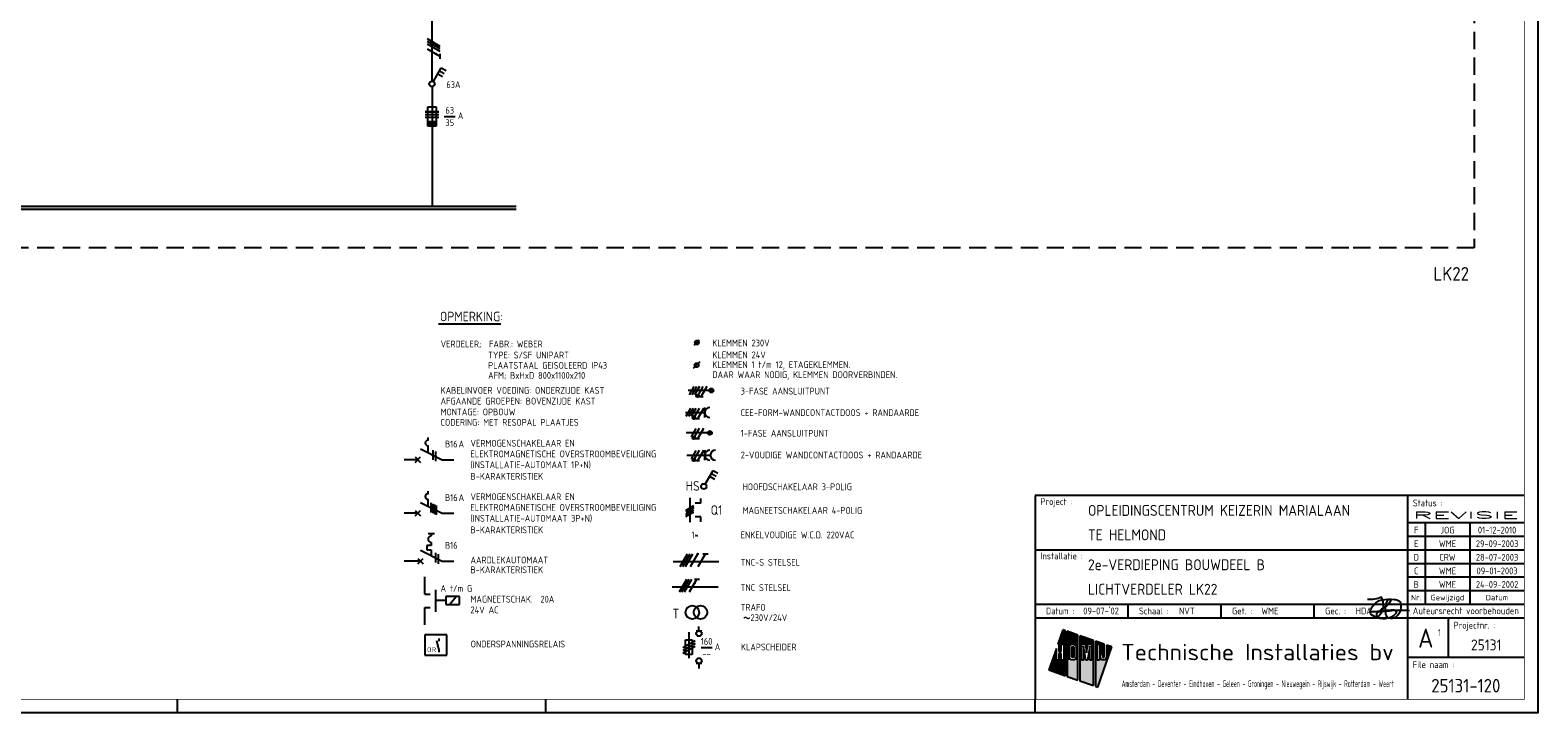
# Model space of a CAD drawing. Header units: millimetres. Extents: x 0 to 841, y 0 to 594.
# Tile 2 of 4: x 286 to 841, y 0 to 251. Entities that reach past the tile are written whole.
import ezdxf
from ezdxf.enums import TextEntityAlignment as Align

# ---------------------------------------------------------------- set-up
doc = ezdxf.new("R2010")
doc.units = ezdxf.units.MM
doc.linetypes.add('HIDDEN', pattern=[9.525, 6.35, -3.175])
doc.layers.get('0').update_dxf_attribs({"linetype": 'CONTINUOUS'})
for name, color, linetype in [('02-61-50-lijn050', 90, 'CONTINUOUS'), ('1', 7, 'CONTINUOUS'), ('40', 1, 'CONTINUOUS'), ('41', 2, 'CONTINUOUS'), ('70', 1, 'CONTINUOUS'), ('71', 2, 'CONTINUOUS'), ('73', 4, 'CONTINUOUS'), ('EL$2B---_KADER', 4, 'CONTINUOUS'), ('LIJN025', 10, 'CONTINUOUS'), ('LIJN035', 50, 'CONTINUOUS'), ('LIJN050', 90, 'CONTINUOUS'), ('TEKST18', 210, 'CONTINUOUS'), ('TEKST25', 10, 'CONTINUOUS'), ('TEKST35', 50, 'CONTINUOUS'), ('TEKST50', 90, 'CONTINUOUS'), ('TEKST70', 130, 'CONTINUOUS')]:
    doc.layers.add(name, color=color, linetype=linetype)
doc.styles.add('5_0', font='iso.shx')
doc.styles.add('HELV', font='ISO.SHX')
doc.styles.add('ISO', font='ISO.SHX')
doc.styles.add('NEN', font='iso.shx')
doc.styles.add('ROMAND', font='romand')

# ---------------------------------------------------------------- blocks, each defined once
blk = doc.blocks.new('A1')
at = {"layer": 'LIJN025'}
for p, q in [((793, 80), (793, 5)), ((793, 70), (836, 70)), ((799.5, 70), (799.5, 40)), ((816, 70), (816, 40)), ((793, 65), (836, 65)), ((656, 60), (793, 60)), ((793, 60), (836, 60)), ((793, 55), (836, 55)), ((793, 50), (836, 50)), ((793, 45), (836, 45)), ((656, 40), (836, 40)), ((690.25, 35), (690.25, 40)), ((724.5, 35), (724.5, 40)), ((758.75, 35), (758.75, 40)), ((656, 35), (836, 35)), ((808, 35), (808, 20.5)), ((666.28, 30.55), (664.44, 25.28)), ((667.23, 30.22), (666.28, 30.55)), ((667.23, 13.64), (667.23, 30.22)), ((667.85, 30), (667.85, 13.42)), ((671.81, 28.62), (667.85, 30)), ((671.81, 12.03), (671.81, 28.62)), ((672.49, 28.38), (672.49, 11.8)), ((677.53, 26.61), (672.49, 28.38)), ((663.88, 23.67), (661.11, 15.78)), ((663.88, 19.41), (663.88, 23.67)), ((664.44, 25.28), (664.78, 25.28)), ((664.78, 25.28), (664.78, 22.62)), ((664.78, 22.62), (665.68, 22.62)), ((665.68, 22.62), (665.68, 25.28)), ((665.68, 25.28), (666.58, 25.28)), ((666.58, 25.28), (666.58, 19.41)), ((668.51, 23.91), (668.61, 24.43)), ((668.51, 20.8), (668.51, 23.91)), ((668.61, 24.43), (668.9, 24.86)), ((668.9, 24.86), (669.35, 25.18)), ((669.35, 25.18), (669.88, 25.28)), ((669.39, 23.89), (669.46, 24.14)), ((669.39, 20.81), (669.39, 23.89)), ((669.46, 24.14), (669.63, 24.32)), ((669.63, 24.32), (669.89, 24.39)), ((669.88, 25.28), (670.41, 25.18)), ((669.89, 24.39), (670.13, 24.32)), ((670.13, 24.32), (670.31, 24.14)), ((670.31, 24.14), (670.38, 23.89)), ((670.38, 23.89), (670.38, 20.81)), ((670.41, 25.18), (670.85, 24.88)), ((670.85, 24.88), (671.14, 24.45)), ((671.14, 24.45), (671.25, 23.91)), ((671.25, 23.91), (671.25, 20.8)), ((673.1, 25.28), (674.62, 25.28)), ((673.1, 19.41), (673.1, 25.28)), ((673.87, 24.56), (673.87, 19.41)), ((674.72, 19.41), (673.87, 24.56)), ((674.62, 25.28), (675, 22.14)), ((675, 22.14), (675.38, 25.28)), ((676.15, 24.56), (675.29, 19.41)), ((675.38, 25.28), (676.92, 25.28)), ((676.15, 19.41), (676.15, 24.56)), ((676.92, 25.28), (676.92, 19.41)), ((677.53, 10.03), (677.53, 26.61)), ((678.21, 26.37), (678.21, 9.79)), ((681.46, 25.24), (678.21, 26.37)), ((678.81, 25.28), (679.69, 25.28)), ((678.81, 19.41), (678.81, 25.28)), ((679.14, 9.47), (684.31, 24.24)), ((679.69, 25.28), (679.69, 19.41)), ((681.46, 20.62), (681.46, 25.24)), ((682.31, 24.94), (682.31, 20.61)), ((684.31, 24.24), (682.31, 24.94)), ((664.78, 19.41), (663.88, 19.41)), ((664.78, 21.86), (664.78, 19.41)), ((665.68, 21.86), (664.78, 21.86)), ((665.68, 19.41), (665.68, 21.86)), ((666.58, 19.41), (665.68, 19.41)), ((668.61, 20.28), (668.51, 20.8)), ((668.91, 19.82), (668.61, 20.28)), ((669.37, 19.52), (668.91, 19.82)), ((669.91, 19.41), (669.37, 19.52)), ((669.45, 20.57), (669.39, 20.81)), ((669.64, 20.38), (669.45, 20.57)), ((669.89, 20.32), (669.64, 20.38)), ((670.14, 20.38), (669.89, 20.32)), ((670.43, 19.53), (669.91, 19.41)), ((670.32, 20.56), (670.14, 20.38)), ((670.38, 20.81), (670.32, 20.56)), ((670.86, 19.83), (670.43, 19.53)), ((671.15, 20.26), (670.86, 19.83)), ((671.25, 20.8), (671.15, 20.26)), ((673.87, 19.41), (673.1, 19.41)), ((675.29, 19.41), (674.72, 19.41)), ((676.92, 19.41), (676.15, 19.41)), ((679.69, 19.41), (678.81, 19.41)), ((680.02, 21.54), (680.88, 21.54)), ((680.02, 20.61), (680.02, 21.54)), ((680.09, 20.16), (680.02, 20.61)), ((680.34, 19.76), (680.09, 20.16)), ((680.7, 19.5), (680.34, 19.76)), ((681.16, 19.41), (680.7, 19.5)), ((680.88, 21.54), (680.88, 20.62)), ((680.88, 20.62), (680.97, 20.41)), ((680.97, 20.41), (681.17, 20.33)), ((681.61, 19.5), (681.16, 19.41)), ((681.17, 20.33), (681.37, 20.41)), ((681.37, 20.41), (681.46, 20.62)), ((681.99, 19.77), (681.61, 19.5)), ((682.24, 20.17), (681.99, 19.77)), ((682.31, 20.61), (682.24, 20.17)), ((793, 20.5), (836, 20.5)), ((661.11, 15.78), (667.23, 13.64)), ((667.85, 13.42), (671.81, 12.03)), ((672.49, 11.8), (677.53, 10.03)), ((678.21, 9.79), (679.14, 9.47)), ((340.5, 0), (340.5, 5)), ((476, 0), (476, 5)), ((656, 0), (656, 5))]:
    blk.add_line(p, q, dxfattribs=at)
blk.add_lwpolyline([(0, 0), (0, 594), (841, 594), (841, 0)], close=True, dxfattribs=at)
for points in [[(664.44, 25.28), (666.28, 30.55), (667.23, 25.28), (667.23, 30.22)], [(667.85, 25.28), (667.85, 30), (671.81, 25.28), (671.81, 28.62)], [(672.49, 25.28), (672.49, 28.38), (677.53, 25.28), (677.53, 26.61)], [(662.39, 19.41), (663.88, 23.67), (663.88, 19.41), (663.88, 23.67)], [(664.78, 22.62), (664.78, 25.28), (665.68, 22.62), (665.68, 25.28)], [(666.58, 19.41), (666.58, 25.28), (667.23, 19.41), (667.23, 25.28)], [(669.35, 25.18), (667.85, 25.28), (669.88, 25.28), (667.85, 25.28)], [(668.9, 24.86), (667.85, 25.28), (669.35, 25.18), (667.85, 25.28)], [(668.61, 24.43), (667.85, 25.28), (668.9, 24.86), (667.85, 25.28)], [(667.85, 23.91), (667.85, 25.28), (668.51, 23.91), (668.61, 24.43)], [(667.85, 20.8), (667.85, 23.91), (668.51, 20.8), (668.51, 23.91)], [(669.39, 23.89), (669.46, 24.14), (670.38, 23.89), (670.31, 24.14)], [(669.39, 20.81), (669.39, 23.89), (670.38, 20.81), (670.38, 23.89)], [(669.46, 24.14), (669.63, 24.32), (670.31, 24.14), (670.13, 24.32)], [(669.63, 24.32), (669.89, 24.39), (670.13, 24.32), (669.89, 24.39)], [(670.41, 25.18), (669.88, 25.28), (670.41, 25.18), (671.81, 25.28)], [(670.85, 24.88), (670.41, 25.18), (670.85, 24.88), (671.81, 25.28)], [(671.14, 24.45), (670.85, 24.88), (671.14, 24.45), (671.81, 25.28)], [(671.25, 23.91), (671.14, 24.45), (671.81, 23.91), (671.81, 25.28)], [(671.25, 20.8), (671.25, 23.91), (671.81, 20.8), (671.81, 23.91)], [(672.49, 19.41), (672.49, 25.28), (673.1, 19.41), (673.1, 25.28)], [(673.87, 19.41), (673.87, 24.56), (674.72, 19.41), (673.87, 24.56)], [(675, 22.14), (674.62, 25.28), (675, 22.14), (675.38, 25.28)], [(675.29, 19.41), (676.15, 24.56), (676.15, 19.41), (676.15, 24.56)], [(676.92, 19.41), (676.92, 25.28), (677.53, 19.41), (677.53, 25.28)], [(679.69, 25.28), (678.21, 26.37), (681.46, 25.24), (678.21, 26.37)], [(678.81, 25.28), (678.21, 26.37), (679.69, 25.28), (678.21, 26.37)], [(678.21, 19.41), (678.21, 26.37), (678.81, 19.41), (678.81, 25.28)], [(679.69, 25.24), (679.69, 25.28), (681.46, 25.24)], [(679.69, 21.54), (679.69, 25.24), (681.46, 21.54), (681.46, 25.24)], [(682.31, 20.61), (682.31, 24.94), (683.04, 20.61), (684.31, 24.24)], [(661.11, 15.78), (662.39, 19.41), (667.23, 13.64), (667.23, 19.41)], [(664.78, 19.41), (664.78, 21.86), (665.68, 19.41), (665.68, 21.86)], [(667.85, 19.41), (668.51, 20.8), (667.85, 19.41), (668.61, 20.28)], [(667.85, 19.41), (667.85, 20.8), (667.85, 19.41), (668.51, 20.8)], [(667.85, 19.41), (668.61, 20.28), (667.85, 19.41), (668.91, 19.82)], [(667.85, 19.41), (668.91, 19.82), (667.85, 19.41), (669.37, 19.52)], [(667.85, 19.41), (669.37, 19.52), (667.85, 19.41), (669.91, 19.41)], [(667.85, 13.42), (667.85, 19.41), (671.81, 12.03), (671.81, 19.41)], [(669.45, 20.57), (669.39, 20.81), (670.32, 20.56), (670.38, 20.81)], [(669.64, 20.38), (669.45, 20.57), (670.14, 20.38), (670.32, 20.56)], [(669.89, 20.32), (669.64, 20.38), (669.89, 20.32), (670.14, 20.38)], [(669.91, 19.41), (670.43, 19.53), (669.91, 19.41), (671.81, 19.41)], [(670.43, 19.53), (670.86, 19.83), (670.43, 19.53), (671.81, 19.41)], [(670.86, 19.83), (671.15, 20.26), (670.86, 19.83), (671.81, 19.41)], [(671.81, 19.41), (671.15, 20.26), (671.81, 20.8), (671.25, 20.8)], [(672.49, 11.8), (672.49, 19.41), (677.53, 10.03), (677.53, 19.41)], [(678.21, 9.79), (678.21, 19.41), (679.14, 9.47), (682.62, 19.41)], [(679.69, 19.41), (679.69, 21.54), (680.02, 20.61), (680.02, 21.54)], [(679.69, 19.41), (680.02, 20.61), (679.69, 19.41), (680.09, 20.16)], [(679.69, 19.41), (680.09, 20.16), (679.69, 19.41), (680.34, 19.76)], [(679.69, 19.41), (680.34, 19.76), (679.69, 19.41), (680.7, 19.5)], [(679.69, 19.41), (680.7, 19.5), (679.69, 19.41), (681.16, 19.41)], [(680.02, 20.61), (680.02, 21.54), (680.09, 20.16), (680.02, 20.61)], [(681.46, 20.62), (680.88, 21.54), (681.46, 20.62), (681.46, 21.54)], [(681.37, 20.41), (680.88, 21.54), (681.46, 20.62), (680.88, 21.54)], [(681.17, 20.33), (680.88, 21.54), (681.37, 20.41), (680.88, 21.54)], [(680.97, 20.41), (680.88, 21.54), (681.17, 20.33), (680.88, 21.54)], [(680.88, 20.62), (680.88, 21.54), (680.97, 20.41), (680.88, 21.54)], [(681.16, 19.41), (682.62, 19.41), (681.61, 19.5), (682.62, 19.41)], [(682.62, 19.41), (681.61, 19.5), (682.62, 19.41), (681.99, 19.77)], [(682.62, 19.41), (681.99, 19.77), (683.04, 20.61), (682.24, 20.17)], [(682.24, 20.17), (682.31, 20.61), (682.24, 20.17), (683.04, 20.61)]]:
    blk.add_solid(points, dxfattribs=at)
at = {"layer": 'LIJN050'}
for p, q in [((836, 80), (656, 80)), ((656, 80), (656, 5))]:
    blk.add_line(p, q, dxfattribs=at)
at = {"layer": 'LIJN050', "const_width": 0.2}
blk.add_lwpolyline([(836, 5), (836, 589), (25, 589), (25, 5)], close=True, dxfattribs=at)
at = {"layer": 'TEKST18', "style": 'ISO'}
for s, p in [('Nr.', (796.25, 41.43)), ('Gewijzigd', (807.75, 41.43)), ('Datum', (826, 41.43))]:
    blk.add_text(s, height=2, dxfattribs=at).set_placement(p, align=Align.CENTER)
at = {"layer": 'TEKST18', "style": 'ISO', "width": 0.67468}
blk.add_text('Amsterdam - Deventer - Eindhoven - Geleen - Groningen - Nieuwegein - Rijswijk - Rotterdam - Weert', height=2.5, dxfattribs=at).set_placement((687.88, 9.47), (788, 9.47), align=Align.FIT)
at = {"layer": 'TEKST25', "style": 'ISO'}
for s, p in [('Project :', (658, 76.5)), ('Status :', (795, 76)), ('Installatie :', (658, 56.5)), ('Schaal :', (694.25, 36.25)), ('Datum :', (660, 36.25)), ('Get. :', (728.5, 36.25)), ('Gec. :', (762.75, 36.25)), ('Projectnr. :', (810, 31)), ('File naam :', (795, 16.5))]:
    blk.add_text(s, height=2.5, dxfattribs=at).set_placement(p)
at = {"layer": 'TEKST25', "style": 'ISO', "width": 1.015814}
blk.add_text('Auteursrecht voorbehouden', height=2.5, dxfattribs=at).set_placement((795, 36.3), (834, 36.3), align=Align.FIT)
at = {"layer": 'TEKST25', "style": 'ROMAND', "width": 2.899115}
blk.add_attdef('STATUS', text='', height=2.5, dxfattribs=at).set_placement((795, 71.5), (834, 71.5), align=Align.FIT)
at = {"layer": 'TEKST25', "style": 'ISO'}
for tag, p in [('E', (796.25, 66)), ('NAAM-E', (807.75, 66)), ('DATUM-E', (826, 66)), ('D', (796.25, 61)), ('NAAM-D', (807.75, 61)), ('DATUM-D', (826, 61)), ('C', (796.25, 56)), ('NAAM-C', (807.75, 56)), ('DATUM-C', (826, 56)), ('B', (796.25, 51)), ('NAAM-B', (807.75, 51)), ('DATUM-B', (826, 51)), ('A', (796.25, 46)), ('NAAM-A', (807.75, 46)), ('DATUM-A', (826, 46))]:
    blk.add_attdef(tag, text='', height=2.5, dxfattribs=at).set_placement(p, align=Align.CENTER)
for tag, p in [('DATUM', (673.75, 36.25)), ('SCHAAL', (709, 36.25)), ('GETEKEND', (739.25, 36.25)), ('GECONTOL.', (774, 36.25)), ('FORMAAT', (804.25, 28.25))]:
    blk.add_attdef(tag, p, '', height=2.5, dxfattribs=at)
at = {"layer": 'TEKST35', "style": 'ISO'}
for tag, p in [('PROJECT', (675.5, 72.5)), ('PLAATS', (675.5, 63.5)), ('INSTALLATIE-REGEL1', (675.5, 52.5)), ('INSTALLATIE-REGEL2', (675.5, 43.5))]:
    blk.add_attdef(tag, p, '', height=4, dxfattribs=at)
blk.add_attdef('PROJ.NR.', text='', height=4, dxfattribs=at).set_placement((822, 23), align=Align.CENTER)
at = {"layer": 'TEKST50', "style": 'HELV', "width": 1.169753}
blk.add_text('Technische Installaties bv', height=6, dxfattribs=at).set_placement((687.72, 19.36), (787.99, 19.36), align=Align.FIT)
at = {"layer": 'TEKST50', "style": 'ISO'}
blk.add_attdef('FILE-NAAM', text='', height=5, dxfattribs=at).set_placement((814.5, 7.5), align=Align.CENTER)
at = {"layer": 'TEKST70', "style": 'HELV'}
blk.add_text('A', height=7, dxfattribs=at).set_placement((799.75, 24), align=Align.CENTER)
blk = doc.blocks.new('PRHDAA4')
at = {"layer": '02-61-50-lijn050', "color": 50, "linetype": 'ByBlock', "flags": 128}
blk.add_lwpolyline([(1.04, 2.03, 0.043806), (-6.39, 1.89, -0.031193), (-12.8, 1.6), (-7.61, 2.16, 0.003454), (-5.1, 2.36, -0.231177), (-3.95, 1.92, -0.175519), (-3.92, 1.42, -0.153375), (-4.6, 0.4, -0.056813), (-5.76, -0.34, -0.100205), (-8.11, -0.94, -0.16296), (-12.67, 0.33, -0.379529), (-13.36, 2.09, -0.14016), (-11.01, 5.21, -0.143334), (-9.14, 6.05, -0.06258), (-4.67, 6.18, -0.12688), (-2.65, 5.49, -0.169413), (-2.32, 4.96, -0.095564), (-2.27, 2.38, -0.080055), (-2.63, 1.34, -0.126486), (-4.26, -0.44, -0.214891), (-6.48, -0.78, -0.203106), (-7.05, -0.45, -0.121177), (-7.75, 1.16, -0.121604), (-7.51, 4.45, -0.010614), (-7.31, 5.13, -0.021915), (-7.04, 5.72, -0.15615), (-6.41, 6.24, -0.050224), (-6.16, 6.3, -0.295436), (-5.97, 6.21, -0.250173), (-5.94, 5.68, -0.167384), (-8.57, 2.94, 0.121525), (-11.08, 0.82, 0.14194), (-11.19, 0.5, 0.153562), (-11.18, 0.3, 0.520832), (-10.31, 0.11, 0.362036), (-9.35, 7.05, -0.145439), (-14.41, 6.19)], format="xyb", dxfattribs=at)
blk = doc.blocks.new('T1146')
at = {"layer": '71'}
for p, q in [((-4, 0), (-4, -8)), ((0, -1.5), (-2, -1.5)), ((0, -6.5), (-2, -6.5))]:
    blk.add_line(p, q, dxfattribs=at)
blk = doc.blocks.new('RWS023', base_point=(227, 181))
at = {"layer": '40', "style": 'NEN'}
blk.add_text('~', height=5, dxfattribs=at).set_placement((223.5, 179.5))
blk = doc.blocks.new('KLAPSCHRENVOOI')
at = {"layer": '1', "color": 1}
for p, q in [((-16.95, 1.46), (-21.45, -1.14)), ((-16.95, 0.46), (-21.45, -2.14)), ((-16.95, -0.54), (-21.45, -3.14))]:
    blk.add_line(p, q, dxfattribs=at)
at = {"layer": '1', "color": 2}
for p, q in [((-20.45, 1.91), (-17.95, 1.91)), ((-20.45, -3.59), (-20.45, 1.91)), ((-19.2, 4.66), (-19.2, -4.84)), ((-17.95, 1.91), (-17.95, -3.59)), ((-16.5, 5.16), (-14.5, 5.16)), ((-17.95, -3.59), (-20.45, -3.59)), ((-14.5, -6.84), (-16.5, -6.84))]:
    blk.add_line(p, q, dxfattribs=at)
at = {"layer": '70'}
blk.add_line((-14.69, -0.96), (-10.69, -0.96), dxfattribs=at)
at = {"layer": '71'}
for centre in [(-15.5, 4.16), (-15.5, -5.84)]:
    blk.add_circle(centre, 1, dxfattribs=at)
at = {"layer": 'LIJN035'}
for p, q in [((-15.5, 5.16), (-15.5, 6.76)), ((-15.5, -6.84), (-15.5, -8.69))]:
    blk.add_line(p, q, dxfattribs=at)
at = {"layer": '40', "style": 'NEN'}
for s, p in [('160', (-12.69, 0.04)), ('--', (-12.69, -4.46))]:
    blk.add_text(s, height=2.5, dxfattribs=at).set_placement(p, align=Align.CENTER)
blk.add_text('A', height=2.5, dxfattribs=at).set_placement((-9.69, -1.96))
at = {"layer": 'TEKST25', "style": 'ISO'}
blk.add_text('KLAPSCHEIDER', height=2.5, dxfattribs=at).set_placement((-0.06, -2.04))
blk = doc.blocks.new('RENVKLEM24V')
at = {"layer": 'TEKST25', "style": 'ISO'}
for s, p in [('KLEMMEN 24V', (97.67, 162.94)), ('KLEMMEN 1 t/m 12, ETAGEKLEMMEN.', (97.67, 159.34)), ('DAAR WAAR NODIG, KLEMMEN DOORVERBINDEN. ', (97.67, 155.64))]:
    blk.add_text(s, height=2.5, dxfattribs=at).set_placement(p)

msp = doc.modelspace()

# ---------------------------------------------------------------- linework, layer by layer
at = {"color": 10}
for p, q in [((432.36, 248.1), (437.05, 245.4)), ((432.36, 247.17), (437.05, 244.46)), ((432.36, 247.17), (437.05, 244.46)), ((432.36, 246.23), (437.05, 243.52)), ((432.36, 244.35), (437.05, 241.65)), ((437.05, 242.58), (437.05, 240.71)), ((525.49, 53.8), (528.2, 58.48)), ((526.43, 53.8), (529.14, 58.48)), ((527.37, 53.8), (530.08, 58.48)), ((529.24, 53.8), (531.95, 58.48)), ((532.06, 53.8), (534.76, 58.48)), ((533.83, 58.48), (535.7, 58.48)), ((525.17, 44.5), (527.88, 49.18)), ((526.11, 44.5), (528.81, 49.18)), ((527.04, 44.5), (529.75, 49.18)), ((528.92, 44.5), (531.63, 49.18)), ((530.69, 49.18), (532.56, 49.18))]:
    msp.add_line(p, q, dxfattribs=at)
msp.add_line((432.36, 247.17), (437.05, 244.46))
at = {"color": 50}
for p, q in [((522.83, 55.67), (539.7, 55.67)), ((522.5, 46.37), (539.38, 46.37))]:
    msp.add_line(p, q, dxfattribs=at)
at = {"color": 10, "const_width": 0.469}
for points in [[(435.76, 242.66, 1), (435.52, 242.26, 1)], [(531.75, 58.6, 1), (532.15, 58.37, 1)], [(530.61, 47.89, 1), (531.02, 47.66, 1)]]:
    msp.add_lwpolyline(points, format="xyb", close=True, dxfattribs=at)
at = {"layer": '1', "color": 2}
for p, q in [((432.67, 222.96), (435.67, 222.96)), ((432.67, 215.96), (432.67, 222.96)), ((435.67, 222.96), (435.67, 215.96)), ((435.67, 217.46), (432.67, 217.46)), ((435.67, 217.21), (432.67, 217.21)), ((435.67, 216.96), (432.67, 216.96)), ((435.67, 216.71), (432.67, 216.71)), ((435.67, 216.46), (432.67, 216.46)), ((435.67, 216.21), (432.67, 216.21)), ((435.67, 215.96), (432.67, 215.96)), ((429.9, 97.17), (437.93, 93.16)), ((429.9, 77.47), (437.93, 73.46)), ((433.9, 61.55), (432.3, 61.55)), ((432.3, 61.55), (432.3, 59.95)), ((433.9, 65.95), (433.9, 65.15)), ((433.9, 62.75), (433.9, 61.55)), ((429.9, 59.87), (437.93, 55.86)), ((432.3, 59.95), (433.9, 59.95)), ((433.9, 59.95), (433.9, 57.88))]:
    msp.add_line(p, q, dxfattribs=at)
at = {"layer": '1', "color": 1}
for p, q in [((431.67, 221.21), (436.67, 221.21)), ((436.67, 221.21), (431.67, 221.21)), ((431.67, 220.21), (436.67, 220.21)), ((431.67, 219.21), (436.67, 219.21)), ((530.51, 120.05), (528.76, 117.01)), ((531.51, 120.05), (529.76, 117.01)), ((532.51, 120.05), (530.76, 117.01)), ((533.76, 120.05), (532.04, 117.06)), ((535.26, 120.05), (533.08, 116.26)), ((529.24, 112.05), (527.49, 109.01)), ((530.24, 112.05), (528.49, 109.01)), ((531.24, 112.05), (529.49, 109.01)), ((532.49, 112.05), (530.77, 109.06)), ((533.99, 112.05), (531.81, 108.26)), ((531.24, 104.65), (529.49, 101.61)), ((532.49, 104.65), (530.77, 101.66)), ((533.99, 104.65), (531.81, 100.86)), ((531.24, 96.55), (529.49, 93.51)), ((532.49, 96.55), (530.77, 93.56)), ((533.99, 96.55), (531.81, 92.76))]:
    msp.add_line(p, q, dxfattribs=at)
for centre in [(531.79, 116.62), (530.52, 108.62), (530.52, 101.22), (530.52, 93.12)]:
    msp.add_circle(centre, 0.5, dxfattribs=at)
at = {"layer": '1', "color": 2}
msp.add_arc((433.9, 63.95), 1.2, 90, 270, dxfattribs=at)
at = {"layer": '40'}
msp.add_line((532.73, 129.2), (530.23, 126.7), dxfattribs=at)
at = {"layer": '40', "color": 2}
msp.add_circle((531.48, 127.95), 0.75, dxfattribs=at)
at = {"layer": '70'}
for p, q in [((438.68, 219.47), (442.68, 219.47)), ((530.6, 135.28), (532.6, 137.28)), ((533.85, 116.26), (532.3, 116.26)), ((532.58, 108.26), (531.03, 108.26)), ((532.58, 100.86), (531.03, 100.86)), ((434.4, 96.67), (434.4, 93.17)), ((435.4, 96.17), (435.4, 92.67)), ((532.58, 92.76), (531.03, 92.76)), ((433.77, 77.28), (433.77, 73.78)), ((434.41, 76.97), (434.41, 73.47)), ((435.06, 76.64), (435.06, 73.14)), ((435.7, 76.32), (435.7, 72.82)), ((527.5, 74.51), (530.53, 76.26)), ((530.53, 75.51), (527.5, 73.76)), ((527.5, 73.01), (530.53, 74.76)), ((527.5, 72.26), (530.53, 74.01)), ((435.47, 58.85), (435.47, 55.35)), ((436.47, 58.35), (436.47, 54.85))]:
    msp.add_line(p, q, dxfattribs=at)
at = {"layer": '70', "const_width": 0.5}
for points in [[(531.54, 116.62, 1), (532.04, 116.62, 1)], [(530.27, 108.62, 1), (530.77, 108.62, 1)], [(530.27, 101.22, 1), (530.77, 101.22, 1)], [(530.27, 93.12, 1), (530.77, 93.12, 1)]]:
    msp.add_lwpolyline(points, format="xyb", close=True, dxfattribs=at)
at = {"layer": '71'}
for p, q in [((434.67, 232.33), (437.57, 237.34)), ((436.32, 235.18), (438.05, 234.18)), ((436.95, 236.26), (438.68, 235.26)), ((437.57, 237.34), (439.3, 236.34)), ((534.54, 108.64), (534.54, 112.4)), ((527.45, 110.52), (534.54, 110.52)), ((432.68, 100.29), (432.68, 101.29)), ((432.68, 95.79), (432.68, 98.29)), ((527.94, 94.84), (536.54, 94.84)), ((534.54, 92.96), (534.54, 96.72)), ((534.65, 84.19), (537.55, 89.21)), ((537.55, 89.21), (539.28, 88.21)), ((536.3, 87.05), (538.03, 86.05)), ((536.92, 88.13), (538.65, 87.13)), ((432.68, 80.59), (432.68, 81.59)), ((432.68, 76.09), (432.68, 78.59)), ((529.02, 79.14), (529.02, 70.14)), ((533.02, 77.14), (531.02, 77.14)), ((533.02, 72.14), (531.02, 72.14)), ((428.9, 56.86), (430.9, 54.86)), ((428.9, 54.86), (430.9, 56.86)), ((444.28, 42.86), (439.28, 42.86)), ((439.28, 42.86), (439.28, 39.86)), ((439.28, 39.86), (444.28, 39.86)), ((444.28, 39.86), (444.28, 42.86)), ((439.62, 28.69), (431.52, 28.69)), ((431.52, 28.69), (431.52, 21.19)), ((439.62, 21.19), (439.62, 28.69)), ((436.69, 23.45), (435.94, 26.55)), ((431.52, 21.19), (439.62, 21.19))]:
    msp.add_line(p, q, dxfattribs=at)
for centre, radius in [((434.16, 231.46), 1), ((531.6, 136.28), 0.75), ((531.6, 136.28), 0.5), ((531.6, 136.28), 0.25), ((536.94, 118.61), 0.75), ((536.94, 118.61), 0.5), ((536.94, 118.61), 0.25), ((536.37, 103.03), 0.75), ((536.37, 103.03), 0.5), ((536.37, 103.03), 0.25), ((534.14, 83.33), 1), ((529.92, 36.99), 2.5), ((532.92, 36.99), 2.5)]:
    msp.add_circle(centre, radius, dxfattribs=at)
for centre, radius in [((536.42, 110.52), 1.88), ((432.68, 99.29), 1), ((536.42, 94.84), 1.88), ((538.42, 94.84), 1.88), ((432.68, 79.59), 1)]:
    msp.add_arc(centre, radius, 90, 270, dxfattribs=at)
at = {"layer": '73'}
for p, q in [((119.45, 186.4), (465.09, 186.4)), ((119.45, 185.4), (465.09, 185.4))]:
    msp.add_line(p, q, dxfattribs=at)
msp.add_solid([(465.09, 185.4), (465.09, 186.4), (119.45, 185.4), (119.45, 186.4)], dxfattribs=at)
at = {"layer": 'LIJN025', "linetype": 'HIDDEN'}
for p, q in [((817.52, 336.37), (817.52, 171.12)), ((771.42, 171.12), (45.72, 171.12)), ((817.52, 171.12), (771.42, 171.12))]:
    msp.add_line(p, q, dxfattribs=at)
at = {"layer": 'LIJN025', "linetype": 'Continuous'}
msp.add_line((436.58, 143.11), (459.46, 143.11), dxfattribs=at)
at = {"layer": 'LIJN025', "color": 2, "linetype": 'Continuous'}
for p, q in [((427.97, 92.18), (429.95, 94.16)), ((427.97, 94.16), (429.95, 92.18)), ((427.97, 74.46), (429.95, 72.48)), ((427.97, 72.48), (429.95, 74.46))]:
    msp.add_line(p, q, dxfattribs=at)
at = {"layer": 'LIJN025', "color": 2, "linetype": 'HIDDEN', "ltscale": 2.5}
msp.add_line((439.28, 41.36), (435.51, 41.36), dxfattribs=at)
at = {"layer": 'LIJN025', "color": 1, "linetype": 'Continuous'}
msp.add_line((440.57, 39.86), (443.09, 42.86), dxfattribs=at)
at = {"layer": 'LIJN035'}
for p, q in [((434.16, 232.46), (434.16, 285.87)), ((434.16, 230.46), (434.16, 186.37)), ((536.44, 118.61), (528.37, 118.61)), ((535.87, 103.03), (527.67, 103.03)), ((428.96, 93.17), (423.89, 93.17)), ((437.93, 93.16), (442.14, 93.16)), ((533.02, 77.14), (533.02, 78.94)), ((428.96, 73.47), (423.89, 73.47)), ((437.93, 73.46), (442.14, 73.46)), ((533.02, 70.34), (533.02, 72.14)), ((429.91, 55.87), (423.89, 55.87)), ((437.93, 55.86), (442.14, 55.86)), ((431.51, 43.71), (431.51, 50)), ((431.51, 32.42), (431.51, 38.71)), ((436.69, 27.42), (436.69, 26.44)), ((436.69, 23.45), (436.69, 22.32))]:
    msp.add_line(p, q, dxfattribs=at)
at = {"layer": 'LIJN050'}
msp.add_line((432.69, 65.95), (435.09, 65.95), dxfattribs=at)

# ---------------------------------------------------------------- block references
at = {"layer": '40'}
msp.add_blockref('RWS023', (551.92, 33.79), dxfattribs=at)
at = {"layer": 'EL$2B---_KADER'}
msp.add_blockref('A1', (0, 0), dxfattribs=at).add_auto_attribs({'NAAM-E': 'JOG', 'NAAM-D': 'WME', 'NAAM-C': 'CRW', 'NAAM-B': 'WME', 'NAAM-A': 'WME', 'STATUS': 'REVISIE', 'FILE-NAAM': '25131-120', 'SCHAAL': 'NVT', 'INSTALLATIE-REGEL2': 'LICHTVERDELER LK22', 'INSTALLATIE-REGEL1': '2e-VERDIEPING BOUWDEEL B', 'DATUM': "09-07-'02", 'PLAATS': 'TE HELMOND', 'PROJECT': 'OPLEIDINGSCENTRUM KEIZERIN MARIALAAN', 'GETEKEND': 'WME', 'GECONTOL.': 'HDA', 'C': 'D', 'B': 'C', 'A': 'B', 'E': 'F', 'D': 'E', 'PROJ.NR.': '25131', 'DATUM-C': '28-07-2003', 'DATUM-B': '09-01-2003', 'DATUM-A': '24-09-2002', 'FORMAAT': '1', 'DATUM-E': '01-12-2010', 'DATUM-D': '29-09-2003'})
at = {"layer": 'LIJN025'}
for name, p in [('RENVKLEM24V', (439.61, -32.45)), ('PRHDAA4', (792.77, 35.57)), ('KLAPSCHRENVOOI', (547.86, 25.01))]:
    msp.add_blockref(name, p, dxfattribs=at)
at = {"layer": 'LIJN025', "color": 2, "linetype": 'Continuous', "rotation": 180}
msp.add_blockref('T1146', (431.51, 37.21), dxfattribs=at)

# ---------------------------------------------------------------- texts
at = {"layer": '40', "style": 'NEN'}
for s, p in [('63', (440.68, 220.47)), ('35', (440.68, 215.97))]:
    msp.add_text(s, height=2.5, dxfattribs=at).set_placement(p, align=Align.CENTER)
for s, height, p in [('A', 2.5, (443.68, 218.47)), ('B16', 2.5, (438.93, 97.66)), ('A', 2.5, (443.93, 97.66)), ('B16', 2.5, (438.93, 77.96)), ('A', 2.5, (443.93, 77.96)), ('B16', 2.5, (438.93, 60.36)), ('230V/24V', 2.5, (551.32, 33.79)), ('OR', 1.8, (432.29, 22.35))]:
    msp.add_text(s, height=height, dxfattribs=at).set_placement(p)
at = {"layer": '41', "style": 'NEN'}
msp.add_text('T', height=3.5, dxfattribs=at).set_placement((525.09, 34.78), align=Align.RIGHT)
at = {"layer": 'TEKST25'}
for s, style, p in [('63A', '5_0', (439.41, 229.96)), ('VERDELER;  FABR.: WEBER', 'ISO', (437.31, 134.47)), ('TYPE: S/SF UNIPART', 'ISO', (454.81, 130.42)), ('KLEMMEN 230V', 'ISO', (537.26, 134.86)), ('PLAATSTAAL GEISOLEERD IP43', 'ISO', (454.81, 126.62)), ('AFM; BxHxD 800x1100x210', 'ISO', (454.81, 122.92)), ('KABELINVOER VOEDING: ONDERZIJDE KAST', 'ISO', (437.31, 117.41)), ('3-FASE AANSLUITPUNT', 'ISO', (547.71, 117.14)), ('AFGAANDE GROEPEN: BOVENZIJDE KAST', 'ISO', (437.31, 113.46)), ('MONTAGE: OPBOUW', 'ISO', (437.31, 109.48)), ('CEE-FORM-WANDCONTACTDOOS + RANDAARDE', 'ISO', (547.71, 109.24)), ('CODERING: MET RESOPAL PLAATJES', 'ISO', (437.31, 105.65)), ('VERMOGENSCHAKELAAR EN ', 'ISO', (448.31, 97.97)), ('1-FASE AANSLUITPUNT', 'ISO', (547.71, 101.64)), ('ELEKTROMAGNETISCHE OVERSTROOMBEVEILIGING', 'ISO', (448.31, 94.04)), ('2-VOUDIGE WANDCONTACTDOOS + RANDAARDE', 'ISO', (547.71, 93.64)), ('(INSTALLATIE-AUTOMAAT 1P+N)', 'ISO', (448.31, 90.04)), ('B-KARAKTERISTIEK', 'ISO', (448.31, 85.79)), ('HOOFDSCHAKELAAR 3-POLIG', 'ISO', (548.41, 81.94)), ('VERMOGENSCHAKELAAR EN ', 'ISO', (448.31, 78.27)), ('(INSTALLATIE-AUTOMAAT 3P+N)', 'ISO', (448.31, 70.34)), ('ELEKTROMAGNETISCHE OVERSTROOMBEVEILIGING', 'ISO', (448.31, 74.34)), ('MAGNEETSCHAKELAAR 4-POLIG', 'ISO', (548.41, 73.24)), ('B-KARAKTERISTIEK', 'ISO', (448.31, 66.09)), ('1*', '5_0', (529.59, 64.23)), ('ENKELVOUDIGE W.C.D. 220VAC', 'ISO', (547.71, 64.24)), ('AARDLEKAUTOMAAT', 'ISO', (448.31, 54.97)), ('TNC-S STELSEL', 'ISO', (547.71, 54.14)), ('B-KARAKTERISTIEK', 'ISO', (448.31, 51.39)), ('A t/m G', 'ISO', (437.29, 44.58)), ('TNC STELSEL', 'ISO', (547.71, 44.84)), ('24V AC', 'ISO', (448.29, 36.65)), ('MAGNEETSCHAK.  20A', 'ISO', (448.29, 40.58)), ('TRAFO', 'ISO', (547.71, 37.54)), ('ONDERSPANNINGSRELAIS', 'ISO', (448.38, 24.07))]:
    msp.add_text(s, height=2.5, dxfattribs=dict(at, style=style)).set_placement(p)
at = {"layer": 'TEKST35', "linetype": 'HIDDEN', "style": 'ISO'}
msp.add_text('OPMERKING:', height=3.5, dxfattribs=at).set_placement((437.07, 144.11))
at = {"layer": 'TEKST35', "style": 'NEN'}
for s, p in [('HS', (527.45, 81.77)), ('Q1', (536.65, 72.87))]:
    msp.add_text(s, height=3.5, dxfattribs=at).set_placement(p)
at = {"layer": 'TEKST50', "linetype": 'HIDDEN', "style": 'ISO'}
msp.add_text('LK22', height=5, dxfattribs=at).set_placement((802.59, 159.06))

doc.saveas('drawing.dxf')
